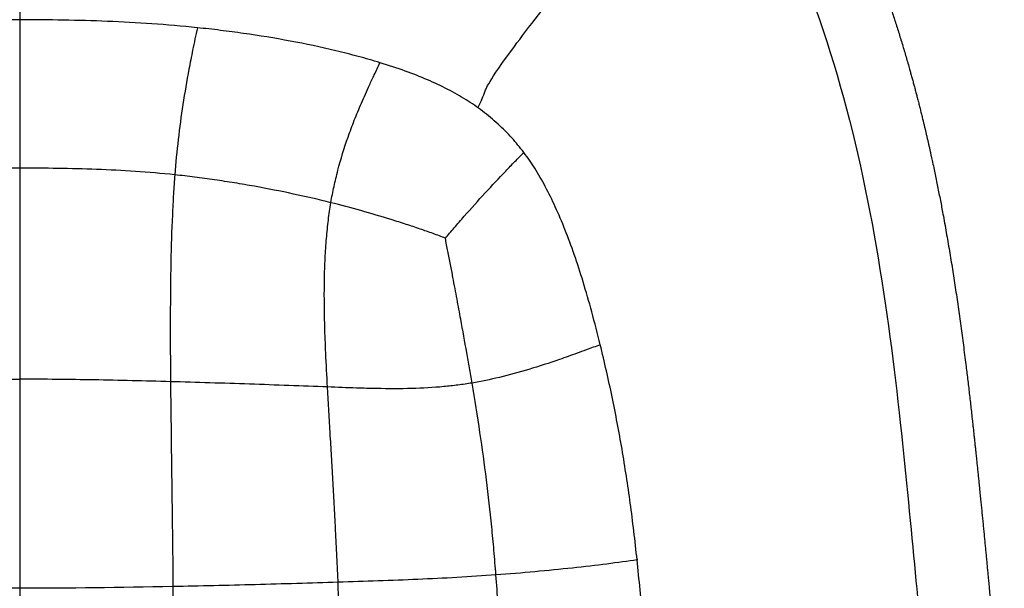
# Model space of a CAD drawing. Header units: millimetres. Extents: x 847 to 2889, y 2747 to 4819.
# Tile 16 of 26: x 2499 to 2889, y 3018 to 3243. Entities that reach past the tile are written whole.
import ezdxf

# ---------------------------------------------------------------- set-up
doc = ezdxf.new("R2010")
doc.units = ezdxf.units.MM
doc.header["$MEASUREMENT"] = 0
for name, color, linetype, true_color in [('2DVýkres', 18, 'Continuous', 0x000000), ('2DVýkres$viditelné$tečné', 18, 'Continuous', 0x000000), ('2DVýkres$viditelné$čáry', 18, 'Continuous', 0x000000)]:
    doc.layers.add(name, color=color, linetype=linetype, true_color=true_color)

msp = doc.modelspace()

# ---------------------------------------------------------------- linework, layer by layer
at = {"layer": '2DVýkres'}
msp.add_lwpolyline([(2681.65, 3211.58), (2680.17, 3208.56)], dxfattribs=at)
at = {"layer": '2DVýkres$viditelné$tečné'}
for points, knots in [([(2681.65, 3211.58), (2682.02, 3212.34), (2682.91, 3214.39), (2684.78, 3221.05), (2746.16, 3298.99), (2767.25, 3319.55), (2775.4, 3327.44)], [-0.5335544, -0.5335544, -0.5335544, -0.5335544, -0.4285714, -0.2857143, -0.1428571, 0, 0, 0, 0]), ([(2775.4, 3327.44), (2800.38, 3289.75), (2835.91, 3196), (2851.68, 3046.35), (2857.09, 2985.65), (2858.73, 2959.16), (2858.97, 2955.27), (2859.44, 2947.07), (2860.21, 2930.97), (2860.76, 2914.66), (2861.1, 2898.23), (2861.26, 2885.04), (2861.33, 2873.21), (2861.34, 2862.51), (2861.34, 2856.47), (2861.33, 2853.15)], [0, 0, 0, 0, 75.510834, 151.021668, 226.532502, 226.532502, 226.532502, 238.210569, 251.164904, 274.90325, 287.16385, 300.477275, 314.459517, 322.654565, 332.587249, 332.587249, 332.587249, 332.587249]), ([(2569.03, 3240.21), (2562.96, 3240.85), (2550.99, 3241.87), (2533.35, 3242.82), (2515.94, 3243.29), (2504.41, 3243.37), (2498.64, 3243.37)], [-1, -1, -1, -1, -0.7500015, -0.5000031, -0.2500046, -0.0000122, -0.0000122, -0.0000122, -0.0000122]), ([(2569.03, 3240.21), (2568.4, 3237.25), (2567.25, 3231.77), (2565.26, 3221.66), (2563.23, 3209.9), (2561.35, 3195.96), (2560.45, 3186.65), (2560.08, 3181.96)], [0, 0, 0, 0, 9.09934, 16.783868, 30.921304, 44.880747, 58.983413, 58.983413, 58.983413, 58.983413]), ([(2641.42, 3226.35), (2638.59, 3227.22), (2632.82, 3228.87), (2621.02, 3231.87), (2605.85, 3235.07), (2590.44, 3237.59), (2578.16, 3239.21), (2572.06, 3239.9), (2569.03, 3240.21)], [-2, -2, -2, -2, -1.75, -1.5, -1, -0.5, -0.25, 0, 0, 0, 0]), ([(2621.94, 3170.93), (2622.31, 3173.08), (2623.14, 3177.37), (2625.22, 3186.09), (2627.93, 3194.84), (2631.22, 3203.65), (2634.06, 3210.52), (2636.75, 3216.51), (2639.25, 3221.83), (2640.66, 3224.77), (2641.42, 3226.35)], [0, 0, 0, 0, 6.543228, 13.12424, 26.889844, 33.989123, 41.33795, 49.17048, 53.707549, 58.963566, 58.963566, 58.963566, 58.963566]), ([(2698.41, 3190.81), (2696.9, 3192.81), (2693.67, 3196.74), (2688.21, 3202.23), (2682.14, 3207.26), (2675.46, 3211.84), (2668.16, 3215.97), (2660.1, 3219.75), (2651.13, 3223.25), (2644.79, 3225.32), (2641.42, 3226.35)], [0, 0, 0, 0, 7.517597, 15.235057, 23.220991, 31.14179, 39.498132, 48.368475, 57.825754, 68.376266, 68.376266, 68.376266, 68.376266]), ([(2560.08, 3181.96), (2549.6, 3183.07), (2529, 3184.39), (2508.76, 3184.6), (2498.64, 3184.59)], [0, 0, 0, 0, 0.4999965, 0.9999861, 0.9999861, 0.9999861, 0.9999861]), ([(2560.08, 3181.96), (2559.89, 3179.45), (2559.53, 3174.15), (2558.93, 3162.66), (2558.45, 3146.52), (2558.24, 3124.51), (2558.33, 3108.7), (2558.41, 3100.04)], [0, 0, 0, 0, 7.564911, 15.925023, 34.532515, 55.989704, 81.965205, 81.965205, 81.965205, 81.965205]), ([(2621.94, 3170.93), (2617.14, 3172.13), (2607.21, 3174.43), (2594.29, 3176.98), (2583.8, 3178.78), (2575.89, 3180), (2567.96, 3181.07), (2562.7, 3181.68), (2560.08, 3181.96)], [-2, -2, -2, -2, -1.5, -1, -0.75, -0.5, -0.25, 0, 0, 0, 0]), ([(2620.61, 3097.94), (2620.36, 3102.41), (2619.94, 3110.46), (2619.5, 3121.78), (2619.32, 3131.48), (2619.36, 3140.42), (2619.63, 3148.73), (2620.14, 3156.61), (2620.88, 3163.95), (2621.56, 3168.65), (2621.94, 3170.93)], [0, 0, 0, 0, 13.44816, 24.184806, 33.973423, 42.54079, 51.018789, 58.918395, 66.224341, 73.150727, 73.150727, 73.150727, 73.150727]), ([(2728.67, 3114.67), (2726.83, 3113.99), (2723.76, 3112.85), (2718.4, 3110.89), (2710.83, 3108.2), (2700.62, 3104.86), (2689.05, 3101.69), (2681.52, 3100.12), (2677.89, 3099.51)], [0, 0, 0, 0, 5.907133, 9.816002, 17.12425, 30.014568, 42.03554, 53.081927, 53.081927, 53.081927, 53.081927]), ([(2743.28, 3029.45), (2742.87, 3033.26), (2742.03, 3040.76), (2740.16, 3055.39), (2737.45, 3073.15), (2733.49, 3094.08), (2730.36, 3107.82), (2728.67, 3114.67)], [0, 0, 0, 0, 11.485798, 22.646886, 44.261411, 65.377202, 86.535197, 86.535197, 86.535197, 86.535197]), ([(2558.41, 3100.04), (2548.12, 3100.33), (2528.03, 3100.81), (2508.44, 3101.01), (2498.64, 3101.01)], [0, 0, 0, 0, 0.5, 0.9999928, 0.9999928, 0.9999928, 0.9999928]), ([(2677.89, 3099.51), (2676.03, 3099.2), (2672.3, 3098.65), (2664.35, 3097.78), (2653.61, 3097.2), (2642.07, 3097.23), (2630.93, 3097.53), (2624.44, 3097.79), (2620.61, 3097.94)], [0, 0, 0, 0, 5.659221, 11.295395, 23.987126, 37.91198, 45.909291, 57.414208, 57.414208, 57.414208, 57.414208]), ([(2624.78, 3020.58), (2624.47, 3027.99), (2623.98, 3038.49), (2623.28, 3051.66), (2622.74, 3061.21), (2622.2, 3070.52), (2621.47, 3082.74), (2620.94, 3091.81), (2620.61, 3097.94)], [0, 0, 0, 0, 0.5, 0.75, 1, 1.25, 1.5, 2, 2, 2, 2]), ([(2687.36, 3023.5), (2687.11, 3026.76), (2686.58, 3033.13), (2685.4, 3045.7), (2683.65, 3061.25), (2681.05, 3080.22), (2679, 3092.98), (2677.89, 3099.51)], [0, 0, 0, 0, 9.80129, 19.188798, 37.873834, 56.755969, 76.627275, 76.627275, 76.627275, 76.627275]), ([(2626.91, 2923.39), (2626.88, 2939.17), (2626.54, 2964.52), (2625.65, 2997.57), (2625.08, 3013.18), (2624.78, 3020.58)], [0, 0, 0, 0, 0.5, 0.75, 1, 1, 1, 1]), ([(2559.35, 3018.88), (2559.41, 3011.42), (2559.49, 2995.8), (2559.52, 2962.97), (2559.41, 2937.94), (2559.29, 2922.28)], [-1, -1, -1, -1, -0.75, -0.5, 0, 0, 0, 0])]:
    msp.add_open_spline(points, degree=3, knots=knots, dxfattribs=at)
for points, degree in [([(2498.64, 3243.37), (2492.87, 3243.37), (2481.34, 3243.29), (2463.93, 3242.82), (2446.29, 3241.87), (2434.32, 3240.85), (2428.25, 3240.21)], 3), ([(2498.64, 3184.59), (2488.52, 3184.6), (2468.27, 3184.39), (2447.67, 3183.07), (2437.19, 3181.96)], 3), ([(2438.87, 3100.04), (2459.45, 3100.61), (2479.05, 3101.01), (2498.64, 3101.01)], 3), ([(2498.64, 3101.01), (2498.64, 3059.61), (2498.64, 3018.21)], 2), ([(2558.41, 3100.04), (2558.47, 3093.27), (2558.62, 3080.09), (2558.89, 3060.59), (2559.15, 3040.56), (2559.3, 3026.34), (2559.35, 3018.88)], 3), ([(2620.61, 3097.94), (2615.59, 3098.13), (2605.38, 3098.51), (2589.72, 3099.07), (2573.97, 3099.58), (2563.55, 3099.89), (2558.41, 3100.04)], 3), ([(2743.28, 3029.45), (2739.65, 3028.91), (2731.61, 3027.82), (2717.81, 3026.22), (2702.86, 3024.73), (2692.52, 3023.88), (2687.36, 3023.5)], 3), ([(2743.62, 3029.5), (2743.5, 3029.48), (2743.39, 3029.47), (2743.28, 3029.45)], 3), ([(2749.23, 2933.26), (2749.05, 2940.75), (2748.55, 2956.39), (2747.3, 2980.95), (2745.57, 3005.7), (2744.09, 3021.71), (2743.28, 3029.45)], 3), ([(2624.78, 3020.58), (2619.39, 3020.41), (2608.48, 3020.09), (2591.94, 3019.63), (2575.45, 3019.22), (2564.66, 3018.99), (2559.35, 3018.88)], 3), ([(2687.36, 3023.5), (2682.2, 3023.12), (2671.91, 3022.46), (2656.43, 3021.7), (2640.78, 3021.09), (2630.16, 3020.75), (2624.78, 3020.58)], 3), ([(2691.49, 2926.95), (2691.34, 2934.72), (2690.96, 2950.86), (2690.11, 2975.82), (2688.94, 3000.51), (2687.93, 3016.09), (2687.36, 3023.5)], 3), ([(2498.64, 3018.21), (2478.89, 3018.21), (2459.14, 3018.45), (2437.93, 3018.88)], 3), ([(2559.35, 3018.88), (2538.13, 3018.45), (2518.39, 3018.21), (2498.64, 3018.21)], 3), ([(2498.64, 3018.21), (2498.64, 2970.18), (2498.64, 2922.16)], 2)]:
    msp.add_open_spline(points, degree=degree, dxfattribs=at)
at = {"layer": '2DVýkres$viditelné$čáry'}
msp.add_rational_spline([(2796.49, 3347.01), (2799.63, 3342.36), (2805.99, 3332.39), (2814.85, 3316.74), (2823.18, 3300.13), (2831.05, 3282.5), (2838.27, 3264.18), (2844.86, 3245.22), (2850.81, 3225.75), (2854.37, 3212.38), (2856.11, 3205.35), (2857.36, 3200.25), (2859.74, 3190.03), (2864.23, 3168.44), (2869.2, 3139.75), (2873.29, 3109.54), (2875.9, 3086.81), (2877.47, 3072.16), (2878.3, 3064.1), (2878.72, 3059.96), (2880.4, 3043.46), (2881.93, 3027.8), (2884.06, 3004.13), (2884.73, 2996.12), (2886.04, 2979.45), (2886.71, 2969.92), (2887.27, 2960.41), (2887.98, 2948.11), (2888.52, 2935.35), (2888.71, 2923.04), (2888.79, 2917.73), (2888.8, 2912.36), (2888.66, 2902.2), (2888.51, 2897.27), (2888.26, 2892.42), (2888.03, 2888.24), (2887.72, 2884.02), (2887.31, 2879.86), (2887.29, 2879.68), (2887.27, 2879.5), (2887.25, 2879.31), (2886.9, 2875.85), (2886.46, 2872.39), (2885.94, 2868.96), (2885.69, 2867.32), (2885.42, 2865.68), (2885.12, 2864.05), (2884.84, 2862.52), (2884.54, 2860.99), (2884.22, 2859.47), (2883.92, 2858.03), (2883.6, 2856.6), (2883.26, 2855.17), (2882.93, 2853.82), (2882.59, 2852.48), (2882.22, 2851.14)], [1, 1, 1, 1, 1, 1, 1, 1, 1, 1, 1, 1, 1, 1, 1, 1, 1, 1, 1, 1, 1, 1, 1, 1, 1, 1, 1, 1, 1, 1, 1, 1, 1, 1, 1, 1, 1, 1, 1, 1, 1, 1, 1, 1, 0.999936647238, 0.999936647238, 1, 0.999932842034, 0.999932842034, 1, 0.999930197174, 0.999930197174, 1, 0.999929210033, 0.999929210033, 1], degree=3, knots=[0, 0, 0, 0, 16.81706, 35.482801, 53.932211, 72.538176, 93.39571, 112.99001, 132.730414, 154.476485, 154.476485, 154.476485, 170.209139, 185.949767, 220.63003, 257.535816, 277.419132, 289.25573, 301.737422, 301.737422, 301.737422, 344.763467, 344.763467, 370.428364, 370.428364, 404.383873, 404.383873, 404.383873, 442.816182, 442.816182, 442.816182, 459.269822, 459.269822, 474.32516, 474.32516, 474.32516, 487.324274, 487.324274, 487.324274, 487.897759, 487.897759, 487.897759, 498.727417, 498.727417, 498.727417, 503.703763, 503.703763, 503.703763, 508.376833, 508.376833, 508.376833, 512.777998, 512.777998, 512.777998, 516.937598, 516.937598, 516.937598, 516.937598], dxfattribs=at)
for points, knots in [([(2498.64, 3273.16), (2498.64, 3269.9), (2498.64, 3265.65), (2498.64, 3258.1), (2498.64, 3255.39), (2498.64, 3249.62), (2498.64, 3246.57), (2498.64, 3243.37)], [0.934911, 0.934911, 0.934911, 0.934911, 18.076084, 18.076084, 26.652555, 26.652555, 35.229025, 35.229025, 35.229025, 35.229025]), ([(2667.3, 3156.88), (2667.84, 3157.52), (2669.01, 3158.9), (2671.5, 3161.8), (2676.18, 3167.17), (2682.96, 3174.7), (2689.69, 3181.9), (2694.81, 3187.2), (2697.22, 3189.63), (2698.41, 3190.81)], [0, 0, 0, 0, 2.544504, 5.391857, 11.473128, 23.929464, 35.782511, 41.040132, 46.047611, 46.047611, 46.047611, 46.047611]), ([(2728.67, 3114.67), (2727.61, 3119.03), (2725.46, 3127.39), (2722.04, 3139.3), (2718.52, 3150.17), (2714.88, 3160.07), (2711.07, 3169.06), (2707.08, 3177.18), (2702.93, 3184.38), (2699.93, 3188.79), (2698.41, 3190.81)], [0, 0, 0, 0, 13.451786, 25.888487, 37.170977, 47.736827, 57.513564, 66.472015, 74.854338, 82.443093, 82.443093, 82.443093, 82.443093]), ([(2667.3, 3156.88), (2666.51, 3157.18), (2664.89, 3157.8), (2661.56, 3159.02), (2657.19, 3160.56), (2651.66, 3162.41), (2643.86, 3164.88), (2633.92, 3167.81), (2625.93, 3169.93), (2621.94, 3170.93)], [0, 0, 0, 0, 2.542047, 5.204047, 10.635783, 16.439898, 22.701552, 35.194384, 47.508474, 47.508474, 47.508474, 47.508474]), ([(2677.89, 3099.51), (2677.55, 3101.52), (2676.87, 3105.51), (2675.38, 3113.93), (2673.74, 3122.98), (2671.89, 3132.9), (2669.87, 3143.61), (2668.32, 3151.68), (2667.3, 3156.88)], [0, 0, 0, 0, 6.10561, 12.162853, 25.647896, 33.680628, 42.44524, 58.336664, 58.336664, 58.336664, 58.336664])]:
    msp.add_open_spline(points, degree=3, knots=knots, dxfattribs=at)
for points in [[(2498.64, 3243.37), (2498.64, 3213.98), (2498.64, 3184.59)], [(2498.64, 3184.59), (2498.64, 3142.8), (2498.64, 3101.01)]]:
    msp.add_open_spline(points, degree=2, dxfattribs=at)

doc.saveas('drawing.dxf')
